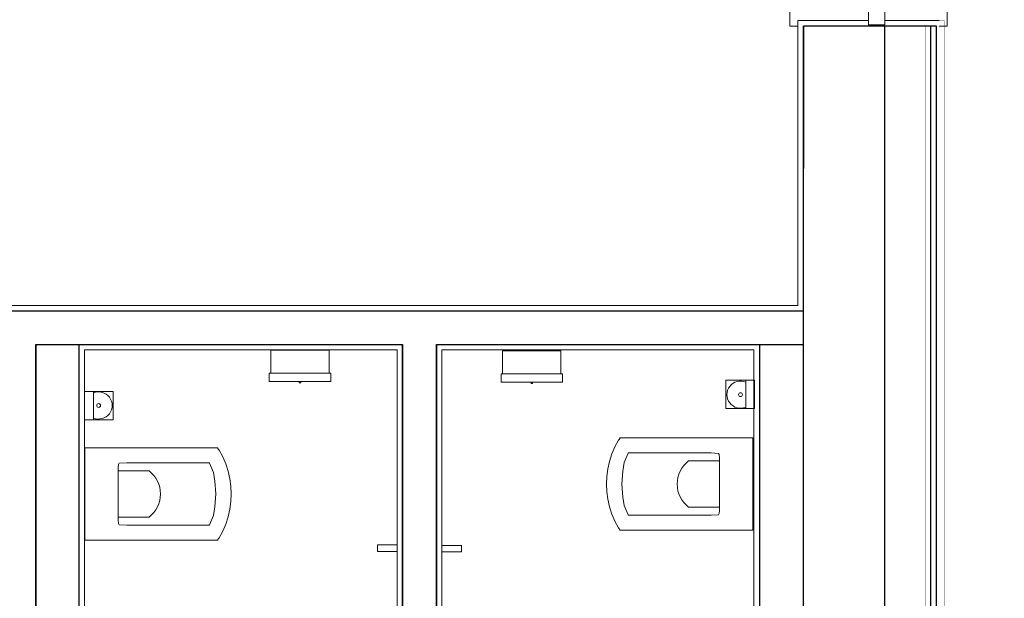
# Model space of a CAD drawing. Header units: millimetres. Extents: x -9038497 to 54128, y -10570064 to 59476.
# Tile 17 of 135: x 31338 to 31700, y 21339 to 21552. Entities that reach past the tile are written whole.
import ezdxf

# ---------------------------------------------------------------- set-up
doc = ezdxf.new("R2010")
doc.units = ezdxf.units.MM
doc.header["$LTSCALE"] = 0.8
for name, color, linetype, lineweight in [('0 proj_schody', 2, 'Continuous', 18), ('0 proj_widok widok widok', 7, 'Continuous', 0), ('0 proj_wyposażenie sanitarne', 40, 'Continuous', 18), ('ocieplenie', 214, 'Continuous', 13), ('SCIANY', 1, 'Continuous', 30), ('tynk', 252, 'Continuous', 5)]:
    doc.layers.add(name, color=color, linetype=linetype, lineweight=lineweight)
doc.layers.add('STOLARKA', color=4, linetype='Continuous')

# ---------------------------------------------------------------- blocks, each defined once
blk = doc.blocks.new('G$C772A7A8F')
at = {"layer": 'STOLARKA', "color": 5, "lineweight": 0}
blk.add_line((100, 45), (0, 45), dxfattribs=at)
for points in [[(24, 0), (21, 0), (21, 90), (24, 90)], [(76, 0), (79, 0), (79, 90), (76, 90)]]:
    blk.add_lwpolyline(points, dxfattribs=at)
for points in [[(56, 89.5), (56, 83.5), (50, 83.5), (50, 89.5)], [(56, 83.5), (56, 6.5), (50, 6.5), (50, 83.5)], [(56, 0.5), (56, 6.5), (50, 6.5), (50, 0.5)]]:
    blk.add_lwpolyline(points, close=True, dxfattribs=at)
blk = doc.blocks.new('poj na papier toal. bok')
at = {"layer": '0 proj_wyposażenie sanitarne', "lineweight": 0}
for p, q in [((-2521.1, 1876.23), (-2521.1, 1854.74)), ((-2512.6, 1876.23), (-2521.1, 1876.23)), ((-2512.6, 1876.83), (-2509.6, 1876.83)), ((-2512.6, 1876.83), (-2512.6, 1854.23)), ((-2509.6, 1876.83), (-2509.6, 1854.23)), ((-2512.6, 1854.74), (-2521.1, 1854.74)), ((-2512.6, 1854.23), (-2509.6, 1854.23))]:
    blk.add_line(p, q, dxfattribs=at)
blk.add_lwpolyline([(-2509.05, 1865.81), (-2509.6, 1865.81), (-2509.6, 1865.25), (-2509.05, 1865.25)], close=True, dxfattribs=at)
blk = doc.blocks.new('szczotka wc rz')
at = {"layer": '0 proj_wyposażenie sanitarne', "lineweight": 0}
blk.add_line((-2549.15, 1881.62), (-2538.65, 1881.62), dxfattribs=at)
blk.add_lwpolyline([(-2549.15, 1878.41), (-2538.65, 1878.41), (-2538.65, 1888.91), (-2549.15, 1888.91)], close=True, dxfattribs=at)
blk.add_circle((-2543.99, 1883.55), 0.71, dxfattribs=at)
blk.add_arc((-2543.99, 1883.55), 5, 337.2512, 202.7488, dxfattribs=at)
blk = doc.blocks.new('roca gap wc rzut')
at = {"layer": '0 proj_wyposażenie sanitarne'}
for p, q in [((-830.27, 29352.38), (-864.27, 29352.38)), ((-858.13, 29339.94), (-858.58, 29339.65)), ((-856.96, 29340.08), (-858.13, 29339.94)), ((-847.27, 29340.08), (-856.96, 29340.08)), ((-847.27, 29340.08), (-837.58, 29340.08)), ((-837.58, 29340.08), (-836.4, 29339.94)), ((-836.4, 29339.94), (-835.95, 29339.65)), ((-858.58, 29339.65), (-858.77, 29336.95)), ((-835.95, 29339.65), (-835.77, 29336.95)), ((-858.77, 29306.54), (-858.65, 29306.44)), ((-858.65, 29306.44), (-855.16, 29305)), ((-855.16, 29305), (-852.04, 29304.45)), ((-852.04, 29304.45), (-847.27, 29304.14)), ((-842.5, 29304.45), (-847.27, 29304.14)), ((-839.38, 29305), (-842.5, 29304.45)), ((-835.89, 29306.44), (-839.38, 29305)), ((-835.77, 29306.54), (-835.89, 29306.44))]:
    blk.add_line(p, q, dxfattribs=at)
for points in [[(-864.27, 29352.38), (-864.27, 29303.49)], [(-830.27, 29303.49), (-830.27, 29352.38)], [(-855.77, 29340.08), (-855.77, 29328.69)], [(-838.77, 29328.69), (-838.77, 29340.08)], [(-858.77, 29336.95), (-858.77, 29306.54)], [(-835.77, 29306.54), (-835.77, 29336.95)], [(-864.27, 29303.49), (-863.71, 29303.13), (-863.38, 29302.94), (-860.95, 29301.6), (-858.35, 29300.48), (-855.63, 29299.58), (-852.88, 29298.95), (-850.08, 29298.56), (-847.27, 29298.43), (-844.45, 29298.56), (-841.65, 29298.95), (-838.9, 29299.58), (-836.19, 29300.48), (-833.59, 29301.6), (-831.15, 29302.94), (-830.83, 29303.13), (-830.27, 29303.49)]]:
    blk.add_lwpolyline(points, dxfattribs=at)
blk.add_arc((-847.27, 29335.2), 10.7, 217.4191, 322.5809, dxfattribs=at)

msp = doc.modelspace()

# ---------------------------------------------------------------- linework, layer by layer
at = {"lineweight": 0, "ltscale": 40}
msp.add_line((31656.25, 21551.41), (31676.25, 21551.41), dxfattribs=at)
at = {"layer": '0 proj_schody', "lineweight": 0}
for p, q in [((31476.66, 21358.37), (31469.54, 21358.37)), ((31469.54, 21358.37), (31469.54, 21355.94)), ((31469.54, 21355.94), (31476.82, 21355.94)), ((31500.38, 21358.17), (31493.09, 21358.17)), ((31493.26, 21355.74), (31500.38, 21355.74)), ((31500.38, 21355.74), (31500.38, 21358.17))]:
    msp.add_line(p, q, dxfattribs=at)
at = {"layer": 'ocieplenie', "lineweight": 0, "ltscale": 40}
for points, const_width in [([(31656.25, 21164.31), (31678.25, 21164.31), (31678.25, 21551.38), (31656.25, 21551.38)], 0.1), ([(31656.25, 21166.31), (31671.25, 21166.31), (31671.25, 21549.38), (31656.25, 21549.38)], 0.2)]:
    msp.add_lwpolyline(points, dxfattribs=dict(at, const_width=const_width))
at = {"layer": 'ocieplenie', "lineweight": -3, "ltscale": 40}
for points in [[(31656.25, 21166.31), (31675.25, 21166.31), (31675.25, 21549.38), (31656.25, 21549.38)], [(31656.32, 21166.31), (31673.25, 21166.31), (31673.25, 21549.38), (31656.25, 21549.38)]]:
    msp.add_lwpolyline(points, dxfattribs=at)
at = {"layer": 'SCIANY', "ltscale": 40}
for p, q in [((31626.25, 21549.41), (31626.25, 21216.06)), ((31626.32, 21549.41), (31626.25, 21444.45)), ((31656.25, 21549.41), (31626.32, 21549.41)), ((31656.25, 21216.06), (31656.25, 21549.41)), ((31626.25, 21444.45), (31075.25, 21444.45)), ((31343.75, 21432.19), (31343.75, 21328.19)), ((31343.75, 21328.19), (31343.75, 21432.19)), ((31343.75, 21432.19), (31478.75, 21432.19)), ((31359.65, 21328.19), (31359.65, 21432.19)), ((31478.75, 21328.19), (31478.75, 21432.19)), ((31478.75, 21432.19), (31478.75, 21328.19)), ((31491.25, 21432.19), (31491.25, 21328.19)), ((31491.25, 21328.19), (31491.25, 21432.19)), ((31491.25, 21432.19), (31626.25, 21432.19)), ((31610.08, 21432.19), (31610.08, 21328.19))]:
    msp.add_line(p, q, dxfattribs=at)
at = {"layer": 'tynk', "lineweight": 0, "ltscale": 40}
for p, q in [((31624.25, 21446.45), (31624.25, 21551.41)), ((31624.25, 21551.41), (31650.25, 21551.41)), ((31077.25, 21446.45), (31624.25, 21446.45)), ((31476.75, 21430.19), (31361.65, 21430.19)), ((31361.65, 21430.19), (31361.65, 21330.19)), ((31476.75, 21330.19), (31476.75, 21430.19)), ((31608.08, 21430.19), (31493.25, 21430.19)), ((31493.25, 21430.19), (31493.25, 21330.19)), ((31608.08, 21330.19), (31608.08, 21430.19))]:
    msp.add_line(p, q, dxfattribs=at)

# ---------------------------------------------------------------- block references
at = {"lineweight": 0, "ltscale": 40}
msp.add_blockref('G$C772A7A8F', (31600.25, 21549.38), dxfattribs=at)
at = {"layer": '0 proj_widok widok widok', "lineweight": 0}
for name, p, rotation in [('poj na papier toal. bok', (29575.46, 18908.94), 270), ('poj na papier toal. bok', (29660.81, 18908.7), 270), ('szczotka wc rz', (33486.68, 23957.66), 89.99999999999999), ('szczotka wc rz', (29483.3, 18865.69), 270), ('roca gap wc rzut', (2255.33, 20533.47), 270), ('roca gap wc rzut', (60714.13, 22224.36), 90)]:
    msp.add_blockref(name, p, dxfattribs=dict(at, rotation=rotation))

doc.saveas('drawing.dxf')
